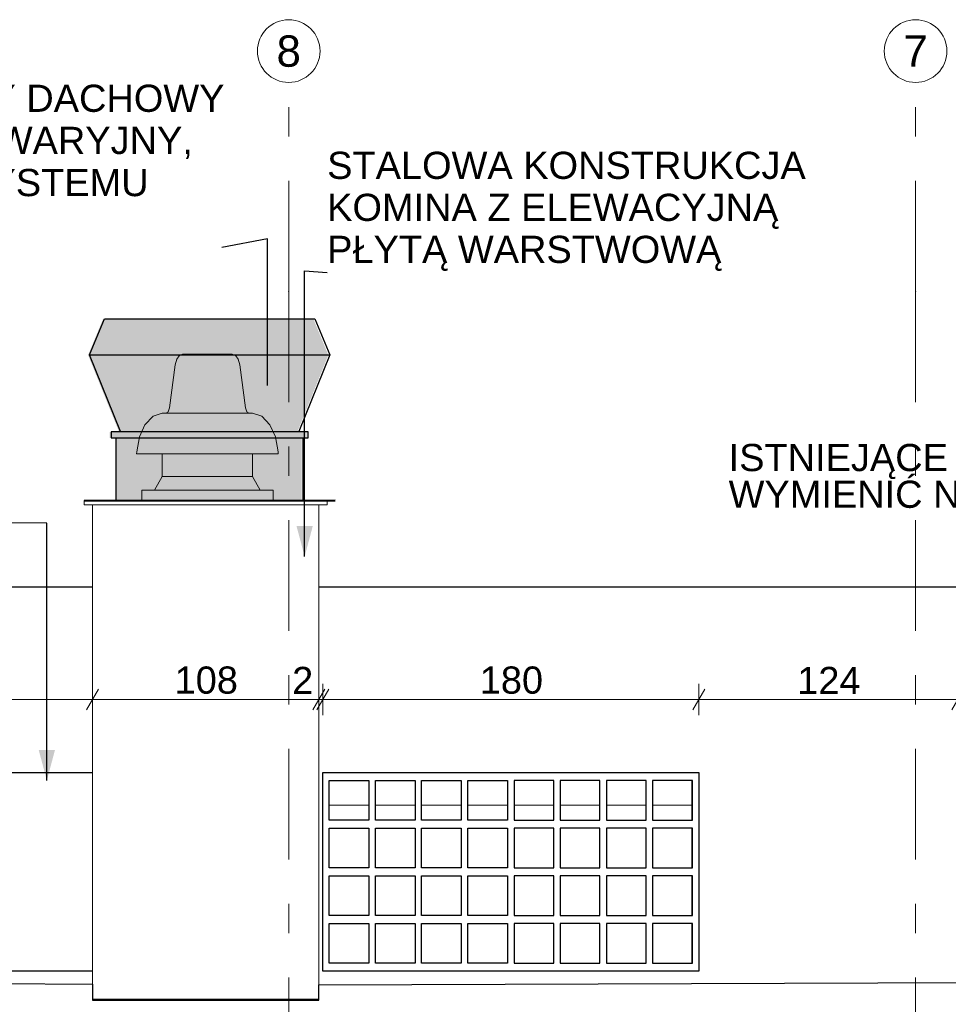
# Model space of a CAD drawing. Header units: centimetres. Extents: x -396 to 14490, y -515 to 1122.
# Tile 61 of 73: x 11399 to 11843, y 581 to 1052. Entities that reach past the tile are written whole.
import ezdxf
from ezdxf.enums import TextEntityAlignment as Align

# ---------------------------------------------------------------- set-up
doc = ezdxf.new("R2010")
doc.units = ezdxf.units.CM
doc.header["$MEASUREMENT"] = 0
doc.linetypes.add('Przerywana podwójnie', pattern=[109.361107, 52.916665, -21.166666, 14.111111, -21.166666])
for name, color, linetype, lineweight in [('0_Nr_pióra__13', 7, 'Continuous', 25), ('0_Nr_pióra__19', 255, 'Continuous', 30), ('299-A Wymiary Opisy_Nr_pióra__11', 7, 'Continuous', 0), ('410-K Osie główne_Nr_pióra__11', 7, 'Continuous', 0), ('410-K Osie główne_Nr_pióra__7', 7, 'Continuous', 20), ('420-K Ściany_Nr_pióra__13', 7, 'Continuous', 25), ('Nowe_0_Nr_pióra__135', 5, 'Continuous', 20), ('Nowe_199-Z Wymiary i opisy_Nr_pióra__135', 5, 'Continuous', 20), ('Nowe_420 - Wełna mineralna_Nr_pióra__135', 5, 'Continuous', 0), ('Nowe_440-K Słupy stalowe_Nr_pióra__135', 5, 'Continuous', 13), ('Nowe_520-I Went_Klim_Nr_pióra__135', 5, 'Continuous', 20), ('Nowe_Okna Archicada_Nr_pióra__13', 7, 'Continuous', 25), ('Nowe_Okna Archicada_Nr_pióra__135', 5, 'Continuous', 20), ('Rozbiórka_Okna Archicada_Nr_pióra__13', 7, 'Continuous', 25), ('Rozbiórka_Okna Archicada_Nr_pióra__135', 5, 'Continuous', 25)]:
    doc.layers.add(name, color=color, linetype=linetype, lineweight=lineweight)
for name, color, linetype in [('280-A Dachy Powłoki', 7, 'Continuous'), ('299-A Wymiary Opisy', 7, 'Continuous'), ('410-K Osie główne', 7, 'Continuous'), ('420-K Ściany', 7, 'Continuous'), ('Nowe_420 - Wełna mineralna', 7, 'Continuous'), ('Nowe_440-K Słupy stalowe', 7, 'Continuous'), ('Nowe_520-I Went_Klim', 7, 'Continuous'), ('Nowe_Okna Archicada', 7, 'Continuous'), ('Rozbiórka_Okna Archicada', 7, 'Continuous')]:
    doc.layers.add(name, color=color, linetype=linetype)
doc.layers.add('280-A Dachy Powłoki_Nr_pióra__92', color=7, linetype='Continuous', lineweight=20, true_color=0xdfdfdf)
doc.styles.add('STYL_AUTOMATYCZNY_1', font='arial.ttf')
doc.styles.add('STYL_AUTOMATYCZNY_2', font='arial.ttf')
doc.dimstyles.new('STYL_AUTOMATYCZNY__1', dxfattribs={"dimtxt": 13, "dimasz": 7.6, "dimexe": 0.18, "dimexo": 0.0625, "dimgap": 0, "dimtad": 1, "dimtih": 1, "dimtoh": 1, "dimdec": 0, "dimzin": 0, "dimdsep": 46, "dimtxsty": 'STYL_AUTOMATYCZNY_1', "dimblk": 'ARROWHEAD_2', "dimblk1": 'ARROWHEAD_2', "dimblk2": 'ARROWHEAD_2', "dimcen": 0.09, "dimclrd": 7, "dimclre": 7, "dimclrt": 7, "dimadec": 0, "dimazin": 0, "dimtfac": 1, "dimtdec": 4, "dimtmove": 0, "dimatfit": 3, "dimfxl": 0, "dimtolj": 1, "dimtzin": 0, "dimarcsym": 0})
doc.dimstyles.new('STYL_AUTOMATYCZNY__3', dxfattribs={"dimtxt": 0.18, "dimasz": 14.592, "dimexe": 0.18, "dimexo": 0.0625, "dimgap": 0, "dimtad": 0, "dimtih": 1, "dimtoh": 1, "dimdec": 4, "dimzin": 0, "dimdsep": 46, "dimcen": 0.09, "dimadec": 0, "dimazin": 0, "dimtfac": 1, "dimtdec": 4, "dimtmove": 0, "dimatfit": 3, "dimldrblk": 'ARROWHEAD_5', "dimfxl": 0, "dimtolj": 1, "dimtzin": 0, "dimarcsym": 0})

# ---------------------------------------------------------------- blocks, each defined once
blk = doc.blocks.new('ElemPrzekroju_168_2', base_point=(13661.33, 21.87))
at = {"layer": '280-A Dachy Powłoki_Nr_pióra__92', "color": 254, "linetype": 'Continuous', "lineweight": 20, "true_color": 0xdfdfdf}
for p, q in [((11565.88, 676.19), (11546.9, 676.19)), ((11587.99, 676.19), (11569.01, 676.19)), ((11610.1, 676.19), (11591.12, 676.19)), ((11632.21, 676.19), (11613.24, 676.19)), ((11654.32, 676.19), (11635.35, 676.19)), ((11676.43, 676.19), (11657.46, 676.19)), ((11698.55, 676.19), (11679.57, 676.19)), ((11720.66, 676.19), (11701.68, 676.19))]:
    blk.add_line(p, q, dxfattribs=at)
blk = doc.blocks.new('ElemPrzekroju_169_2', base_point=(13661.33, 21.87))
at = {"layer": '420-K Ściany_Nr_pióra__13', "color": 7, "linetype": 'Continuous', "lineweight": 25}
for p, q in [((11433.6, 780.54), (10592.4, 780.54)), ((12034.19, 780.54), (11541.97, 780.54))]:
    blk.add_line(p, q, dxfattribs=at)
blk = doc.blocks.new('ElemPrzekroju_174_2', base_point=(13661.33, 21.87))
at = {"layer": 'Rozbiórka_Okna Archicada_Nr_pióra__135', "color": 5, "linetype": 'Continuous', "lineweight": 25}
for p, q in [((11246.51, 691.87), (11433.6, 691.87)), ((11246.51, 596.87), (11246.51, 691.87)), ((11433.6, 596.87), (11246.51, 596.87))]:
    blk.add_line(p, q, dxfattribs=at)
blk = doc.blocks.new('ElemPrzekroju_176_2', base_point=(13661.33, 21.87))
at = {"layer": 'Rozbiórka_Okna Archicada_Nr_pióra__13', "color": 7, "linetype": 'Continuous', "lineweight": 25}
blk.add_line((11543.81, 596.87), (11543.81, 691.87), dxfattribs=at)
blk = doc.blocks.new('ElemPrzekroju_188_2', base_point=(13661.33, 21.87))
at = {"layer": 'Nowe_Okna Archicada_Nr_pióra__13', "color": 7, "linetype": 'Continuous', "lineweight": 25}
for p, q in [((11543.81, 691.87), (11723.81, 691.87)), ((11723.81, 691.87), (11723.81, 596.87)), ((11723.81, 596.87), (11543.81, 596.87))]:
    blk.add_line(p, q, dxfattribs=at)
at = {"layer": 'Nowe_Okna Archicada_Nr_pióra__135', "color": 5, "linetype": 'Continuous', "lineweight": 25}
for p, q in [((11546.9, 669.07), (11546.9, 688.07)), ((11546.9, 688.07), (11565.9, 688.07)), ((11565.88, 688.07), (11565.88, 669.07)), ((11565.9, 688.07), (11565.9, 669.07)), ((11569.01, 669.07), (11569.01, 688.07)), ((11569.01, 688.07), (11588.01, 688.07)), ((11587.99, 688.07), (11587.99, 669.07)), ((11588.01, 688.07), (11588.01, 669.07)), ((11591.12, 669.07), (11591.12, 688.07)), ((11591.12, 688.07), (11610.12, 688.07)), ((11610.1, 688.07), (11610.1, 669.07)), ((11610.12, 688.07), (11610.12, 669.07)), ((11613.24, 669.07), (11613.24, 688.07)), ((11613.24, 688.07), (11632.24, 688.07)), ((11632.21, 688.07), (11632.21, 669.07)), ((11632.24, 688.07), (11632.24, 669.07)), ((11654.35, 688.07), (11635.35, 688.07)), ((11635.35, 688.07), (11635.35, 669.07)), ((11654.32, 669.07), (11654.32, 688.07)), ((11654.35, 669.07), (11654.35, 688.07)), ((11676.46, 688.07), (11657.46, 688.07)), ((11657.46, 688.07), (11657.46, 669.07)), ((11676.43, 669.07), (11676.43, 688.07)), ((11676.46, 669.07), (11676.46, 688.07)), ((11698.57, 688.07), (11679.57, 688.07)), ((11679.57, 688.07), (11679.57, 669.07)), ((11698.55, 669.07), (11698.55, 688.07)), ((11698.57, 669.07), (11698.57, 688.07)), ((11720.68, 688.07), (11701.68, 688.07)), ((11701.68, 688.07), (11701.68, 669.07)), ((11720.66, 669.07), (11720.66, 688.07)), ((11720.68, 669.07), (11720.68, 688.07)), ((11723.79, 691.87), (11723.79, 596.87)), ((11565.9, 669.07), (11546.9, 669.07)), ((11588.01, 669.07), (11569.01, 669.07)), ((11610.12, 669.07), (11591.12, 669.07)), ((11632.24, 669.07), (11613.24, 669.07)), ((11635.35, 669.07), (11654.35, 669.07)), ((11657.46, 669.07), (11676.46, 669.07)), ((11679.57, 669.07), (11698.57, 669.07)), ((11701.68, 669.07), (11720.68, 669.07)), ((11546.9, 646.27), (11546.9, 665.27)), ((11546.9, 665.27), (11565.9, 665.27)), ((11565.88, 665.27), (11565.88, 646.27)), ((11565.9, 665.27), (11565.9, 646.27)), ((11569.01, 646.27), (11569.01, 665.27)), ((11569.01, 665.27), (11588.01, 665.27)), ((11587.99, 665.27), (11587.99, 646.27)), ((11588.01, 665.27), (11588.01, 646.27)), ((11591.12, 646.27), (11591.12, 665.27)), ((11591.12, 665.27), (11610.12, 665.27)), ((11610.1, 665.27), (11610.1, 646.27)), ((11610.12, 665.27), (11610.12, 646.27)), ((11613.24, 646.27), (11613.24, 665.27)), ((11613.24, 665.27), (11632.24, 665.27)), ((11632.21, 665.27), (11632.21, 646.27)), ((11632.24, 665.27), (11632.24, 646.27)), ((11654.35, 665.27), (11635.35, 665.27)), ((11635.35, 665.27), (11635.35, 646.27)), ((11654.32, 646.27), (11654.32, 665.27)), ((11654.35, 646.27), (11654.35, 665.27)), ((11676.46, 665.27), (11657.46, 665.27)), ((11657.46, 665.27), (11657.46, 646.27)), ((11676.43, 646.27), (11676.43, 665.27)), ((11676.46, 646.27), (11676.46, 665.27)), ((11698.57, 665.27), (11679.57, 665.27)), ((11679.57, 665.27), (11679.57, 646.27)), ((11698.55, 646.27), (11698.55, 665.27)), ((11698.57, 646.27), (11698.57, 665.27)), ((11720.68, 665.27), (11701.68, 665.27)), ((11701.68, 665.27), (11701.68, 646.27)), ((11720.66, 646.27), (11720.66, 665.27)), ((11720.68, 646.27), (11720.68, 665.27)), ((11565.9, 646.27), (11546.9, 646.27)), ((11588.01, 646.27), (11569.01, 646.27)), ((11610.12, 646.27), (11591.12, 646.27)), ((11632.24, 646.27), (11613.24, 646.27)), ((11635.35, 646.27), (11654.35, 646.27)), ((11657.46, 646.27), (11676.46, 646.27)), ((11679.57, 646.27), (11698.57, 646.27)), ((11701.68, 646.27), (11720.68, 646.27)), ((11546.9, 623.47), (11546.9, 642.47)), ((11546.9, 642.47), (11565.9, 642.47)), ((11565.88, 642.47), (11565.88, 623.47)), ((11565.9, 642.47), (11565.9, 623.47)), ((11569.01, 623.47), (11569.01, 642.47)), ((11569.01, 642.47), (11588.01, 642.47)), ((11587.99, 642.47), (11587.99, 623.47)), ((11588.01, 642.47), (11588.01, 623.47)), ((11591.12, 623.47), (11591.12, 642.47)), ((11591.12, 642.47), (11610.12, 642.47)), ((11610.1, 642.47), (11610.1, 623.47)), ((11610.12, 642.47), (11610.12, 623.47)), ((11613.24, 623.47), (11613.24, 642.47)), ((11613.24, 642.47), (11632.24, 642.47)), ((11632.21, 642.47), (11632.21, 623.47)), ((11632.24, 642.47), (11632.24, 623.47)), ((11654.35, 642.47), (11635.35, 642.47)), ((11635.35, 642.47), (11635.35, 623.47)), ((11654.32, 623.47), (11654.32, 642.47)), ((11654.35, 623.47), (11654.35, 642.47)), ((11676.46, 642.47), (11657.46, 642.47)), ((11657.46, 642.47), (11657.46, 623.47)), ((11676.43, 623.47), (11676.43, 642.47)), ((11676.46, 623.47), (11676.46, 642.47)), ((11698.57, 642.47), (11679.57, 642.47)), ((11679.57, 642.47), (11679.57, 623.47)), ((11698.55, 623.47), (11698.55, 642.47)), ((11698.57, 623.47), (11698.57, 642.47)), ((11720.68, 642.47), (11701.68, 642.47)), ((11701.68, 642.47), (11701.68, 623.47)), ((11720.66, 623.47), (11720.66, 642.47)), ((11720.68, 623.47), (11720.68, 642.47)), ((11565.9, 623.47), (11546.9, 623.47)), ((11588.01, 623.47), (11569.01, 623.47)), ((11610.12, 623.47), (11591.12, 623.47)), ((11632.24, 623.47), (11613.24, 623.47)), ((11635.35, 623.47), (11654.35, 623.47)), ((11657.46, 623.47), (11676.46, 623.47)), ((11679.57, 623.47), (11698.57, 623.47)), ((11701.68, 623.47), (11720.68, 623.47)), ((11546.9, 600.67), (11546.9, 619.67)), ((11546.9, 619.67), (11565.9, 619.67)), ((11565.88, 619.67), (11565.88, 600.67)), ((11565.9, 619.67), (11565.9, 600.67)), ((11569.01, 600.67), (11569.01, 619.67)), ((11569.01, 619.67), (11588.01, 619.67)), ((11587.99, 619.67), (11587.99, 600.67)), ((11588.01, 619.67), (11588.01, 600.67)), ((11591.12, 600.67), (11591.12, 619.67)), ((11591.12, 619.67), (11610.12, 619.67)), ((11610.1, 619.67), (11610.1, 600.67)), ((11610.12, 619.67), (11610.12, 600.67)), ((11613.24, 600.67), (11613.24, 619.67)), ((11613.24, 619.67), (11632.24, 619.67)), ((11632.21, 619.67), (11632.21, 600.67)), ((11632.24, 619.67), (11632.24, 600.67)), ((11654.35, 619.67), (11635.35, 619.67)), ((11635.35, 619.67), (11635.35, 600.67)), ((11654.32, 600.67), (11654.32, 619.67)), ((11654.35, 600.67), (11654.35, 619.67)), ((11676.46, 619.67), (11657.46, 619.67)), ((11657.46, 619.67), (11657.46, 600.67)), ((11676.43, 600.67), (11676.43, 619.67)), ((11676.46, 600.67), (11676.46, 619.67)), ((11698.57, 619.67), (11679.57, 619.67)), ((11679.57, 619.67), (11679.57, 600.67)), ((11698.55, 600.67), (11698.55, 619.67)), ((11698.57, 600.67), (11698.57, 619.67)), ((11720.68, 619.67), (11701.68, 619.67)), ((11701.68, 619.67), (11701.68, 600.67)), ((11720.66, 600.67), (11720.66, 619.67)), ((11720.68, 600.67), (11720.68, 619.67)), ((11565.9, 600.67), (11546.9, 600.67)), ((11588.01, 600.67), (11569.01, 600.67)), ((11610.12, 600.67), (11591.12, 600.67)), ((11632.24, 600.67), (11613.24, 600.67)), ((11635.35, 600.67), (11654.35, 600.67)), ((11657.46, 600.67), (11676.46, 600.67)), ((11679.57, 600.67), (11698.57, 600.67)), ((11701.68, 600.67), (11720.68, 600.67))]:
    blk.add_line(p, q, dxfattribs=at)
blk = doc.blocks.new('ElemPrzekroju_190_2', base_point=(13661.33, 21.87))
at = {"layer": 'Nowe_520-I Went_Klim_Nr_pióra__135', "color": 5, "linetype": 'Continuous', "lineweight": 20}
for p, q in [((11475.1, 891.18), (11473.91, 889.52)), ((11476.76, 891.87), (11475.1, 891.18)), ((11476.76, 891.87), (11477.17, 891.87)), ((11477.17, 891.87), (11478.35, 891.87)), ((11478.35, 891.87), (11480.24, 891.87)), ((11480.24, 891.87), (11482.69, 891.87)), ((11482.69, 891.87), (11485.55, 891.87)), ((11485.55, 891.87), (11488.62, 891.87)), ((11488.62, 891.87), (11491.69, 891.87)), ((11491.69, 891.87), (11494.55, 891.87)), ((11494.55, 891.87), (11497.01, 891.87)), ((11497.01, 891.87), (11498.89, 891.87)), ((11498.89, 891.87), (11500.08, 891.87)), ((11500.08, 891.87), (11500.48, 891.87)), ((11500.48, 891.87), (11502.14, 891.18)), ((11502.14, 891.18), (11503.33, 889.52)), ((11473.16, 886.84), (11470.45, 866.23)), ((11473.91, 889.52), (11473.16, 886.84)), ((11503.33, 889.52), (11504.09, 886.84)), ((11504.09, 886.84), (11506.8, 866.23)), ((11462.59, 862.26), (11458.74, 858.11)), ((11467.03, 863.71), (11462.59, 862.26)), ((11467.03, 863.71), (11467.77, 863.71)), ((11467.77, 863.71), (11469.93, 863.71)), ((11469.8, 864.41), (11468.65, 863.71)), ((11470.45, 866.23), (11469.8, 864.41)), ((11469.93, 863.71), (11473.36, 863.71)), ((11473.36, 863.71), (11477.83, 863.71)), ((11477.83, 863.71), (11483.03, 863.71)), ((11483.03, 863.71), (11488.62, 863.71)), ((11488.62, 863.71), (11494.21, 863.71)), ((11494.21, 863.71), (11499.42, 863.71)), ((11499.42, 863.71), (11503.89, 863.71)), ((11503.89, 863.71), (11507.32, 863.71)), ((11506.8, 866.23), (11507.45, 864.41)), ((11507.32, 863.71), (11509.48, 863.71)), ((11507.45, 864.41), (11508.6, 863.71)), ((11509.48, 863.71), (11510.21, 863.71)), ((11510.21, 863.71), (11514.66, 862.26)), ((11514.66, 862.26), (11518.51, 858.11)), ((11458.74, 858.11), (11456.13, 852.3)), ((11518.51, 858.11), (11521.12, 852.3)), ((11456.13, 852.3), (11454.78, 845.28)), ((11521.12, 852.3), (11522.47, 845.28)), ((11454.78, 845.28), (11454.7, 844.21)), ((11454.7, 844.21), (11455.85, 844.21)), ((11455.85, 844.21), (11459.24, 844.21)), ((11459.24, 844.21), (11464.63, 844.21)), ((11464.63, 844.21), (11471.66, 844.21)), ((11467.03, 844.21), (11467.03, 833.37)), ((11471.66, 844.21), (11479.84, 844.21)), ((11479.84, 844.21), (11488.62, 844.21)), ((11488.62, 844.21), (11497.4, 844.21)), ((11497.4, 844.21), (11505.58, 844.21)), ((11505.58, 844.21), (11512.61, 844.21)), ((11510.21, 844.21), (11510.21, 833.37)), ((11512.61, 844.21), (11518, 844.21)), ((11518, 844.21), (11521.39, 844.21)), ((11521.39, 844.21), (11522.55, 844.21)), ((11522.47, 845.28), (11522.55, 844.21)), ((11467.03, 833.37), (11463.33, 826.87)), ((11467.03, 833.37), (11467.77, 833.37)), ((11467.77, 833.37), (11469.93, 833.37)), ((11469.93, 833.37), (11473.36, 833.37)), ((11473.36, 833.37), (11477.83, 833.37)), ((11477.83, 833.37), (11483.03, 833.37)), ((11483.03, 833.37), (11488.62, 833.37)), ((11488.62, 833.37), (11494.21, 833.37)), ((11494.21, 833.37), (11499.42, 833.37)), ((11499.42, 833.37), (11503.89, 833.37)), ((11503.89, 833.37), (11507.32, 833.37)), ((11507.32, 833.37), (11509.48, 833.37)), ((11509.48, 833.37), (11510.21, 833.37)), ((11510.21, 833.37), (11513.91, 826.87)), ((11457.2, 826.87), (11520.05, 826.87)), ((11457.2, 821.87), (11457.2, 826.87)), ((11520.05, 821.87), (11520.05, 826.87))]:
    blk.add_line(p, q, dxfattribs=at)
blk = doc.blocks.new('ElemPrzekroju_274_2', base_point=(13661.33, 21.87))
at = {"layer": 'Nowe_440-K Słupy stalowe_Nr_pióra__135', "color": 5, "linetype": 'Continuous', "lineweight": 13}
for p, q in [((11429.6, 821.87), (11545.97, 821.87)), ((11429.6, 819.87), (11429.6, 821.87)), ((11429.6, 819.87), (11545.97, 819.87)), ((11545.97, 819.87), (11545.97, 821.87))]:
    blk.add_line(p, q, dxfattribs=at)
blk = doc.blocks.new('ElemPrzekroju_275_2', base_point=(13661.33, 21.87))
at = {"layer": 'Nowe_420 - Wełna mineralna_Nr_pióra__135', "color": 5, "linetype": 'Continuous', "lineweight": 0}
for p, q in [((11433.6, 583.39), (11433.6, 819.87)), ((11433.6, 583.1), (11433.6, 583.39)), ((11443.6, 583.39), (11433.6, 583.39)), ((11443.6, 583.39), (11443.6, 583.1))]:
    blk.add_line(p, q, dxfattribs=at)
blk = doc.blocks.new('ElemPrzekroju_276_2', base_point=(13661.33, 21.87))
at = {"layer": 'Nowe_420 - Wełna mineralna_Nr_pióra__135', "color": 5, "linetype": 'Continuous', "lineweight": 0}
for p, q in [((11541.97, 819.87), (11541.97, 583.39)), ((11541.97, 583.39), (11531.97, 583.39)), ((11541.97, 583.39), (11541.97, 583.11))]:
    blk.add_line(p, q, dxfattribs=at)
blk = doc.blocks.new('ElemPrzekroju_277_2', base_point=(13661.33, 21.87))
at = {"layer": 'Nowe_420 - Wełna mineralna_Nr_pióra__135', "color": 5, "linetype": 'Continuous', "lineweight": 0}
blk.add_line((11443.6, 583.39), (11531.97, 583.39), dxfattribs=at)
blk = doc.blocks.new('ElemPrzekroju_278_2', base_point=(13661.33, 21.87))
at = {"layer": 'Nowe_440-K Słupy stalowe_Nr_pióra__135', "color": 5, "linetype": 'Continuous', "lineweight": 20}
for p, q in [((11445.46, 583.08), (11445.46, 583.39)), ((11450.66, 583.08), (11450.66, 583.39))]:
    blk.add_line(p, q, dxfattribs=at)
blk = doc.blocks.new('ElemPrzekroju_279_2', base_point=(13661.33, 21.87))
at = {"layer": 'Nowe_440-K Słupy stalowe_Nr_pióra__135', "color": 5, "linetype": 'Continuous', "lineweight": 20}
for p, q in [((11527.16, 583.09), (11527.16, 583.39)), ((11532.36, 583.09), (11532.36, 583.39))]:
    blk.add_line(p, q, dxfattribs=at)
blk = doc.blocks.new('ARROWHEAD_5')
at = {"linetype": 'Continuous', "lineweight": 0}
blk.add_hatch(color=0, dxfattribs=at).paths.add_polyline_path([(-1, 0.2679), (0, 0), (-1, -0.2679)])
at = {"color": 0, "linetype": 'Continuous', "lineweight": 0}
blk.add_line((0, 0), (-1, 0), dxfattribs=at)
blk = doc.blocks.new('Standardowy znacznik osi[8]_2', base_point=(11527.52, 1021.87))
at = {"layer": '410-K Osie główne_Nr_pióra__11', "color": 7, "linetype": 'Przerywana podwójnie', "lineweight": 0}
for q in [(11527.52, 1021.87), (11527.52, -278.13)]:
    blk.add_line((11527.52, 921.87), q, dxfattribs=at)
blk.add_point((11527.52, 921.87), dxfattribs=at)
blk.add_point((11527.52, 921.87), dxfattribs=at)
at = {"layer": '410-K Osie główne_Nr_pióra__7', "color": 7, "linetype": 'Continuous', "lineweight": 20}
blk.add_circle((11527.52, 1036.87), 15, dxfattribs=at)
at = {"layer": '410-K Osie główne_Nr_pióra__11', "color": 7, "lineweight": 0, "style": 'STYL_AUTOMATYCZNY_2'}
for tag, p in [('AC_MarkerText_1_0', (11527.52, 1044.37)), ('AC_MarkerText_1_1', (11527.52, -385.63))]:
    blk.add_attdef(tag, text='', height=15, rotation=360, dxfattribs=at).set_placement(p, align=Align.TOP_CENTER)
blk = doc.blocks.new('Standardowy znacznik osi[9]_2', base_point=(11827.52, 1021.87))
at = {"layer": '410-K Osie główne_Nr_pióra__11', "color": 7, "linetype": 'Przerywana podwójnie', "lineweight": 0}
for q in [(11827.52, 1021.87), (11827.52, -278.13)]:
    blk.add_line((11827.52, 921.87), q, dxfattribs=at)
blk.add_point((11827.52, 921.87), dxfattribs=at)
blk.add_point((11827.52, 921.87), dxfattribs=at)
at = {"layer": '410-K Osie główne_Nr_pióra__7', "color": 7, "linetype": 'Continuous', "lineweight": 20}
blk.add_circle((11827.52, 1036.87), 15, dxfattribs=at)
at = {"layer": '410-K Osie główne_Nr_pióra__11', "color": 7, "lineweight": 0, "style": 'STYL_AUTOMATYCZNY_2'}
for tag, p in [('AC_MarkerText_1_0', (11827.52, 1044.37)), ('AC_MarkerText_1_1', (11827.52, -385.63))]:
    blk.add_attdef(tag, text='', height=15, rotation=360, dxfattribs=at).set_placement(p, align=Align.TOP_CENTER)
blk = doc.blocks.new('*D339', base_point=(13661.33, 21.87))
at = {"layer": '299-A Wymiary Opisy_Nr_pióra__11', "color": 7, "linetype": 'Continuous', "lineweight": 0}
for p, q in [((11249.4, 731.76), (11243.62, 721.76)), ((11246.51, 719.26), (11246.51, 734.26)), ((11436.49, 731.76), (11430.71, 721.76)), ((11433.6, 719.26), (11433.6, 734.26)), ((11246.51, 726.76), (11433.6, 726.76))]:
    blk.add_line(p, q, dxfattribs=at)
at = {"layer": '299-A Wymiary Opisy_Nr_pióra__11', "color": 7, "lineweight": 0, "insert": (11325.18, 729.36), "char_height": 13, "attachment_point": 7, "style": 'STYL_AUTOMATYCZNY_1'}
blk.add_mtext('\\A1;{\\pql;\\fArial|b0|i0|c238|p0;\\W1.000000;187}', dxfattribs=at)
blk = doc.blocks.new('ARROWHEAD_2')
at = {"color": 0, "linetype": 'Continuous', "lineweight": 0}
for p, q in [((-0.378, -0.655), (0.378, 0.655)), ((0, 0), (-1, 0))]:
    blk.add_line(p, q, dxfattribs=at)
blk = doc.blocks.new('*D340', base_point=(13661.33, 21.87))
at = {"layer": '299-A Wymiary Opisy_Nr_pióra__11', "color": 7, "linetype": 'Continuous', "lineweight": 0}
for p, q in [((11436.49, 731.76), (11430.71, 721.76)), ((11433.6, 719.26), (11433.6, 734.26)), ((11539.08, 721.76), (11544.85, 731.76)), ((11546.7, 731.76), (11540.92, 721.76)), ((11541.97, 719.26), (11541.97, 734.26)), ((11433.6, 726.76), (11541.97, 726.76))]:
    blk.add_line(p, q, dxfattribs=at)
at = {"layer": '299-A Wymiary Opisy_Nr_pióra__11', "color": 7, "lineweight": 0, "char_height": 13, "attachment_point": 7, "style": 'STYL_AUTOMATYCZNY_1'}
for s, insert in [('\\A1;{\\pql;\\fArial|b0|i0|c238|p0;\\W1.000000;108}', (11472.91, 729.36)), ('\\A1;{\\pql;\\fArial|b0|i0|c238|p0;\\W1.000000;2}', (11529.16, 729.36))]:
    blk.add_mtext(s, dxfattribs=dict(at, insert=insert))
blk = doc.blocks.new('*D341', base_point=(13661.33, 21.87))
at = {"layer": '299-A Wymiary Opisy_Nr_pióra__11', "color": 7, "linetype": 'Continuous', "lineweight": 0}
for p, q in [((11539.08, 721.76), (11544.85, 731.76)), ((11546.7, 731.76), (11540.92, 721.76)), ((11541.97, 719.26), (11541.97, 734.26)), ((11543.81, 719.26), (11543.81, 734.26)), ((11541.97, 726.76), (11543.81, 726.76))]:
    blk.add_line(p, q, dxfattribs=at)
blk = doc.blocks.new('*D342', base_point=(13661.33, 21.87))
at = {"layer": '299-A Wymiary Opisy_Nr_pióra__11', "color": 7, "linetype": 'Continuous', "lineweight": 0}
for p, q in [((11539.08, 721.76), (11544.85, 731.76)), ((11546.7, 731.76), (11540.92, 721.76)), ((11543.81, 719.26), (11543.81, 734.26)), ((11726.7, 731.76), (11720.92, 721.76)), ((11723.81, 719.26), (11723.81, 734.26)), ((11543.81, 726.76), (11723.81, 726.76))]:
    blk.add_line(p, q, dxfattribs=at)
at = {"layer": '299-A Wymiary Opisy_Nr_pióra__11', "color": 7, "lineweight": 0, "insert": (11618.94, 729.36), "char_height": 13, "attachment_point": 7, "style": 'STYL_AUTOMATYCZNY_1'}
blk.add_mtext('\\A1;{\\pql;\\fArial|b0|i0|c238|p0;\\W1.000000;180}', dxfattribs=at)
blk = doc.blocks.new('*D343', base_point=(13661.33, 21.87))
at = {"layer": '299-A Wymiary Opisy_Nr_pióra__11', "color": 7, "linetype": 'Continuous', "lineweight": 0}
for p, q in [((11726.7, 731.76), (11720.92, 721.76)), ((11723.81, 719.26), (11723.81, 734.26)), ((11850.59, 731.76), (11844.81, 721.76)), ((11847.7, 719.26), (11847.7, 734.26)), ((11723.81, 726.76), (11847.7, 726.76))]:
    blk.add_line(p, q, dxfattribs=at)
at = {"layer": '299-A Wymiary Opisy_Nr_pióra__11', "color": 7, "lineweight": 0, "insert": (11770.88, 729.36), "char_height": 13, "attachment_point": 7, "style": 'STYL_AUTOMATYCZNY_1'}
blk.add_mtext('\\A1;{\\pql;\\fArial|b0|i0|c238|p0;\\W1.000000;124}', dxfattribs=at)

msp = doc.modelspace()

# ---------------------------------------------------------------- hatches: boundary and pattern name
at = {"layer": '0_Nr_pióra__19', "linetype": 'Continuous', "lineweight": 30}
for points in [[(11546.48, 891.46), (11539.33, 908.76), (11438.67, 908.76), (11431.51, 891.46)], [(11431.51, 891.46), (11446.26, 854.91), (11531.73, 854.91), (11546.48, 891.46)], [(11441.85, 854.69), (11536.08, 854.69), (11536.08, 851.76), (11441.85, 851.76)], [(11533.75, 851.76), (11444.54, 851.76), (11444.54, 821.81), (11533.75, 821.81)]]:
    msp.add_hatch(color=255, dxfattribs=at).paths.add_polyline_path(points)

# ---------------------------------------------------------------- linework, layer by layer
at = {"layer": '0_Nr_pióra__13', "color": 7, "linetype": 'Continuous', "lineweight": 25}
for p, q in [((11182.03, 592.25), (11433.6, 590.59)), ((11541.97, 590.25), (12033.84, 592.2))]:
    msp.add_line(p, q, dxfattribs=at)
at = {"layer": 'Nowe_0_Nr_pióra__135', "color": 5, "linetype": 'Continuous', "lineweight": 25}
for p, q in [((11432.21, 891.52), (11439.37, 908.82)), ((11439.37, 908.82), (11540.02, 908.82)), ((11540.02, 908.82), (11547.18, 891.52)), ((11446.96, 854.97), (11432.21, 891.52)), ((11432.21, 891.52), (11547.18, 891.52)), ((11547.18, 891.52), (11532.43, 854.97)), ((11536.78, 854.76), (11442.55, 854.76)), ((11442.55, 854.76), (11442.55, 851.82)), ((11536.78, 851.82), (11536.78, 854.76)), ((11442.55, 851.82), (11536.78, 851.82)), ((11444.9, 821.84), (11444.9, 851.82)), ((11534.45, 821.84), (11534.45, 851.82)), ((11433.6, 590.59), (11433.6, 583.04)), ((11541.97, 583.04), (11541.97, 590.25)), ((11433.6, 583.04), (11541.97, 583.04))]:
    msp.add_line(p, q, dxfattribs=at)
at = {"layer": 'Nowe_0_Nr_pióra__135', "color": 5, "linetype": 'Continuous', "lineweight": 50}
msp.add_line((11429.7, 821.82), (11549.7, 821.92), dxfattribs=at)

# ---------------------------------------------------------------- block references
at = {"layer": '280-A Dachy Powłoki', "lineweight": 0}
msp.add_blockref('ElemPrzekroju_168_2', (13661.33, 21.87), dxfattribs=at)
at = {"layer": '410-K Osie główne', "color": 7, "linetype": 'Continuous', "lineweight": 20}
ref = msp.add_blockref('Standardowy znacznik osi[8]_2', (11527.52, 1021.87), dxfattribs=at)
ref.add_attrib('AC_MarkerText_1', '8', dxfattribs={"layer": '410-K Osie główne_Nr_pióra__11', "color": 7, "lineweight": 0, "height": 15, "rotation": 360, "style": 'STYL_AUTOMATYCZNY_2'}).set_placement((11527.52, 1044.37), align=Align.TOP_CENTER)
ref = msp.add_blockref('Standardowy znacznik osi[9]_2', (11827.52, 1021.87), dxfattribs=at)
ref.add_attrib('AC_MarkerText_1', '7', dxfattribs={"layer": '410-K Osie główne_Nr_pióra__11', "color": 7, "lineweight": 0, "height": 15, "rotation": 360, "style": 'STYL_AUTOMATYCZNY_2'}).set_placement((11827.52, 1044.37), align=Align.TOP_CENTER)
at = {"layer": '420-K Ściany', "lineweight": 0}
msp.add_blockref('ElemPrzekroju_169_2', (13661.33, 21.87), dxfattribs=at)
at = {"layer": 'Nowe_420 - Wełna mineralna', "lineweight": 0}
for name in ['ElemPrzekroju_275_2', 'ElemPrzekroju_276_2', 'ElemPrzekroju_277_2']:
    msp.add_blockref(name, (13661.33, 21.87), dxfattribs=at)
at = {"layer": 'Nowe_440-K Słupy stalowe', "lineweight": 0}
for name in ['ElemPrzekroju_274_2', 'ElemPrzekroju_278_2', 'ElemPrzekroju_279_2']:
    msp.add_blockref(name, (13661.33, 21.87), dxfattribs=at)
at = {"layer": 'Nowe_520-I Went_Klim', "lineweight": 0}
msp.add_blockref('ElemPrzekroju_190_2', (13661.33, 21.87), dxfattribs=at)
at = {"layer": 'Nowe_Okna Archicada', "lineweight": 0}
msp.add_blockref('ElemPrzekroju_188_2', (13661.33, 21.87), dxfattribs=at)
at = {"layer": 'Rozbiórka_Okna Archicada', "lineweight": 0}
for name in ['ElemPrzekroju_174_2', 'ElemPrzekroju_176_2']:
    msp.add_blockref(name, (13661.33, 21.87), dxfattribs=at)

# ---------------------------------------------------------------- texts
at = {"layer": 'Nowe_199-Z Wymiary i opisy_Nr_pióra__135', "color": 5, "linetype": 'Continuous', "lineweight": 20, "char_height": 13, "attachment_point": 7, "style": 'STYL_AUTOMATYCZNY_1'}
for s, insert, line_spacing_factor in [('\\A1;{\\pql;\\fArial|b0|i0|c238|p0;\\W1.000000;PROJEKTOWANY DACHOWY \\P\\pql;\\fArial|b0|i0|c238|p0;\\W1.000000;WENTYLATOR AWARYJNY, \\P\\pql;\\fArial|b0|i0|c238|p0;\\W1.000000;ZAŁĄCZANY Z SYSTEMU \\P\\pql;\\fArial|b0|i0|c238|p0;\\W1.000000;DETEKCJI H2}', (11244.56, 947.14), 0.930159), ('\\A1;{\\pql;\\fArial|b0|i0|c238|p0;\\W1.000000;STALOWA KONSTRUKCJA \\P\\pql;\\fArial|b0|i0|c238|p0;\\W1.000000;KOMINA \\fArial|b0|i0|c238|p0;\\W1.000000;Z ELEWACYJNĄ\\P\\pql;\\fArial|b0|i0|c238|p0;\\W1.000000;PŁYTĄ WARSTWOWĄ}', (11545.92, 931.7), 0.927264), ('\\A1;{\\pql;\\fArial|b0|i0|c238|p0;\\W1.000000;ISTNIEJĄCE OKNA NALEŻY \\P\\pql;\\fArial|b0|i0|c238|p0;\\W1.000000;WYMIENIĆ NA \\fArial|b0|i0|c238|p0;\\W1.000000;OKNO\\fArial|b0|i0|c238|p0;\\W1.000000; EI30}', (11738.04, 818.24), 0.809893)]:
    msp.add_mtext(s, dxfattribs=dict(at, insert=insert, line_spacing_factor=line_spacing_factor))

# ---------------------------------------------------------------- dimensions: what is measured, and where the dimension line sits
at = {"layer": '299-A Wymiary Opisy', "color": 7, "linetype": 'Continuous', "lineweight": 0}
for base, p1, p2, picture, middle in [((11433.6, 726.76), (11246.51, 689.16), (11433.6, 691.87), '*D339', (11340.02, 735.86)), ((11541.97, 726.76), (11433.6, 691.87), (11541.97, 583.04), '*D340', (11487.75, 735.86)), ((11723.81, 726.76), (11543.81, 691.87), (11723.81, 691.87), '*D342', (11633.78, 735.86)), ((11847.7, 726.76), (11723.81, 691.87), (11847.7, 693.22), '*D343', (11785.72, 735.86)), ((11543.81, 726.76), (11541.97, 583.04), (11543.81, 691.87), '*D341', (11534.11, 735.86))]:
    dim = msp.add_linear_dim(base=base, p1=p1, p2=p2, dimstyle='STYL_AUTOMATYCZNY__1', dxfattribs=at)
    dim.commit()
    dim.dimension.update_dxf_attribs({"geometry": picture, "text_midpoint": middle, "dimtype": 160})

# ---------------------------------------------------------------- leaders
at = {"layer": 'Nowe_199-Z Wymiary i opisy_Nr_pióra__135', "color": 5, "linetype": 'Continuous', "lineweight": 20, "annotation_type": 0, "has_hookline": 1}
for points, hookline_direction, text_width in [([(11517.32, 876.87), (11517.32, 947.14), (11495.52, 942.9)], 1, 250.52), ([(11535.15, 795.16), (11535.15, 931.7), (11545.92, 930.98)], 0, 228.09), ([(11996.36, 690.75), (11996.36, 818.24), (11974.51, 814)], 1, 235.14), ([(11411.78, 688.07), (11411.78, 811.11), (11380.69, 811.33)], 1, 217.23)]:
    msp.add_leader(points, dimstyle='STYL_AUTOMATYCZNY__3', dxfattribs=dict(at, hookline_direction=hookline_direction, text_width=text_width))

doc.saveas('drawing.dxf')
